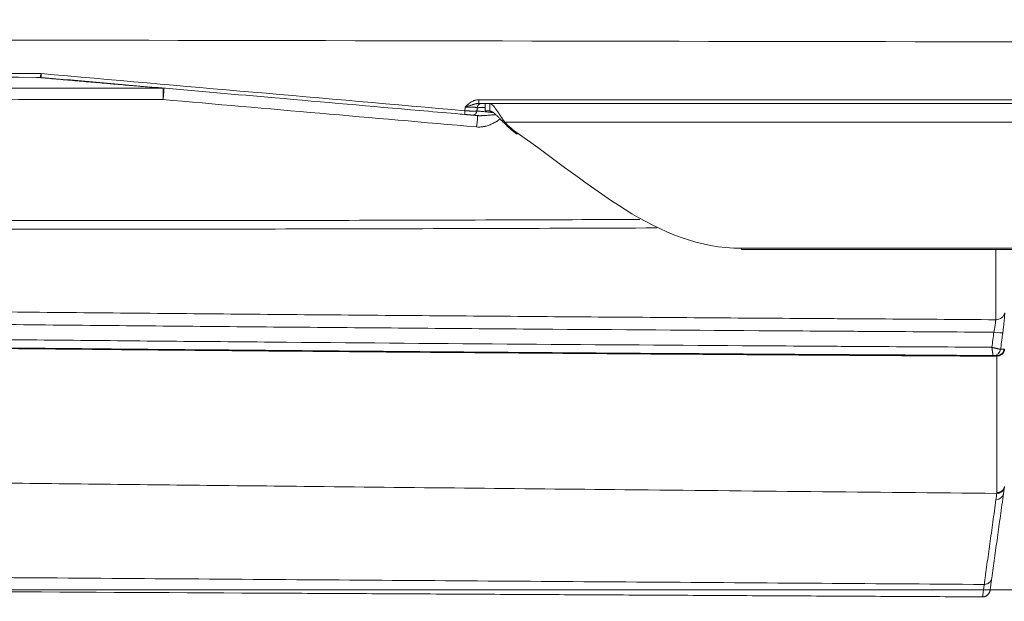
# Model space of a CAD drawing. Header units: millimetres. Extents: x 0 to 594, y 0 to 420.
# Tile 24 of 256: x 290 to 323, y 129 to 148. Entities that reach past the tile are written whole.
import ezdxf

# ---------------------------------------------------------------- set-up
doc = ezdxf.new("R2010")
doc.units = ezdxf.units.MM
doc.layers.add('1', color=7, linetype='Continuous', true_color=0xffffff)
doc.styles.add('Arial', font='txt')
doc.dimstyles.get("Standard").update_dxf_attribs({"dimtxt": 0.18, "dimasz": 0.18, "dimexe": 0.18, "dimexo": 0.0625, "dimgap": 0.09, "dimtad": 0, "dimtih": 1, "dimtoh": 1, "dimdec": 4, "dimzin": 0, "dimdsep": 46, "dimtxsty": 'Standard', "dimcen": 0.09, "dimadec": 0, "dimazin": 0, "dimtfac": 1, "dimtdec": 4, "dimtofl": 0, "dimtmove": 0, "dimatfit": 3, "dimfxl": 0, "dimtolj": 1, "dimtzin": 0, "dimarcsym": 0})

# ---------------------------------------------------------------- blocks, each defined once
blk = doc.blocks.new('_U0')
at = {"layer": '1', "color": 18, "lineweight": 18}
for p, q in [((338.75, 150.996), (338.75, 116.363)), ((278.754, 124.713), (278.754, 116.363)), ((278.754, 118.363), (304.029, 118.363)), ((338.75, 118.363), (313.476, 118.363))]:
    blk.add_line(p, q, dxfattribs=at)
at = {"layer": '1', "color": 18}
for points in [[(278.754, 118.363), (282.254, 119.301), (282.254, 117.425)], [(338.75, 118.363), (335.25, 117.425), (335.25, 119.301)]]:
    blk.add_solid(points, dxfattribs=at)
at = {"layer": '1', "color": 18, "linetype": 'Continuous', "lineweight": 13, "insert": (305.714, 115.727), "char_height": 3.5, "attachment_point": 7, "line_spacing_factor": 1.047437, "style": 'Arial'}
blk.add_mtext('\\fArial|b0|i0;\\W1.0000;1.2', dxfattribs=at)
blk = doc.blocks.new('_U1')
at = {"layer": '1', "color": 18, "lineweight": 18}
for p, q in [((85.091, 163.423), (85.091, 104.998)), ((338.75, 150.996), (338.75, 104.998)), ((85.091, 106.998), (173.924, 106.998)), ((338.75, 106.998), (249.917, 106.998))]:
    blk.add_line(p, q, dxfattribs=at)
at = {"layer": '1', "color": 18}
for points in [[(85.091, 106.998), (88.591, 107.936), (88.591, 106.06)], [(338.75, 106.998), (335.25, 106.06), (335.25, 107.936)]]:
    blk.add_solid(points, dxfattribs=at)
at = {"layer": '1', "color": 18, "linetype": 'Continuous', "lineweight": 13, "char_height": 3.5, "attachment_point": 7, "line_spacing_factor": 1.047437, "style": 'Arial'}
for s, insert in [('\\fArial|b0|i0;\\W1.0000;5.07', (175.609, 104.362)), ('\\fArial|b0|i0;\\W1.0000;DEFLATED TUBE LENGTH', (188.276, 104.362))]:
    blk.add_mtext(s, dxfattribs=dict(at, insert=insert))
blk = doc.blocks.new('_U13')
at = {"layer": '1', "color": 18, "lineweight": 18}
for p, q in [((240.61, 215.412), (355.955, 215.412)), ((353.955, 215.412), (353.955, 178.387)), ((353.955, 129.196), (353.955, 166.221)), ((276.553, 129.196), (355.955, 129.196))]:
    blk.add_line(p, q, dxfattribs=at)
at = {"layer": '1', "color": 18}
for points in [[(353.955, 215.412), (354.893, 211.912), (353.017, 211.912)], [(353.955, 129.196), (353.017, 132.696), (354.893, 132.696)]]:
    blk.add_solid(points, dxfattribs=at)
at = {"layer": '1', "color": 18, "linetype": 'Continuous', "lineweight": 13, "char_height": 3.5, "attachment_point": 7, "rotation": 90, "line_spacing_factor": 1.047437, "style": 'Arial'}
for s, insert in [('\\fArial|b0|i0;\\W1.0000;LIFTING STROPS* EYE', (363.996, 146.01)), ('\\fArial|b0|i0;\\W1.0000;1.72', (356.934, 167.878))]:
    blk.add_mtext(s, dxfattribs=dict(at, insert=insert))

msp = doc.modelspace()

# ---------------------------------------------------------------- linework, layer by layer
at = {"layer": '1', "color": 155, "linetype": 'Continuous', "lineweight": 13}
for p, q in [((290.845, 146.169), (290.84, 146.17)), ((290.873, 146.169), (290.874, 146.168)), ((328.075, 144.687), (306.227, 144.687)), ((306.643, 144.327), (306.643, 144.284)), ((314.075, 140.506), (314.075, 140.463))]:
    msp.add_line(p, q, dxfattribs=at)
at = {"layer": '1', "color": 155, "linetype": 'Continuous', "lineweight": 18}
for p, q in [((305.575, 145.306), (305.575, 145.056)), ((305.732, 145.056), (305.732, 145.306)), ((305.732, 145.056), (305.575, 145.056)), ((306.227, 144.643), (306.227, 144.687)), ((314.075, 140.506), (326.575, 140.506)), ((314.075, 140.463), (326.575, 140.463))]:
    msp.add_line(p, q, dxfattribs=at)
for centre, start, end in [((305.461, 145.156), 90, 177), ((305.156, 145.069), 265, 357)]:
    msp.add_arc(centre, 0.15, start, end, dxfattribs=at)
for centre, major_axis, ratio, start_param, end_param in [((290.838, 145.77), (0.368, -0.157), 0.999814, 1.888246, 1.973522), ((290.839, 145.77), (0.035, 0.398), 0.981187, 0, 0.087189), ((308.075, 146.345), (2.5, 0), 0.984808, 3.880661, 4.102365), ((308.075, 146.302), (2.5, 0), 0.984808, 3.880661, 4.102365), ((322.41, 137.204), (-0.002, -0.25), 0.997459, 0, 1.438315), ((322.533, 137.203), (-0.002, -0.25), 0.998298, 0, 0.231568), ((322.06, 129.208), (-0.248, 0.034), 0.999986, 1.704301, 3.142193)]:
    msp.add_ellipse(centre, major_axis=major_axis, ratio=ratio, start_param=start_param, end_param=end_param, dxfattribs=at)
at = {"layer": '1', "color": 155, "linetype": 'Continuous', "lineweight": 13}
for centre, major_axis, ratio, start_param, end_param in [((294.903, 145.414), (-0.001, -0.4), 0.003291, 1.623249, 2.970542), ((294.903, 145.414), (0.035, 0.398), 0.001225, 0, 1.518255), ((305.373, 145.456), (0, 0.15), 0.001044, 1.745333, 3.141593), ((304.909, 145.091), (0.013, 0.149), 0.014327, 3.141593, 4.538432), ((305.295, 144.505), (0.035, 0.398), 0.001631, 0, 1.518292), ((322.497, 138.415), (0.3, 0), 0.915755, 4.708651, 6.132679), ((322.433, 137.752), (0.297, -0.04), 0.085762, 4.728687, 6.223142), ((322.41, 137.204), (-0.002, -0.25), 0.998183, 0, 1.439161), ((322.539, 137.16), (-0.25, 0), 0.922125, 1.565081, 2.99213), ((322.533, 137.203), (-0.002, -0.25), 0.998298, 0.231568, 1.439146), ((322.535, 132.622), (-0.248, 0.034), 0.945299, 1.692167, 3.141593), ((322.506, 132.418), (-0.248, 0.034), 0.946392, 1.692352, 3.141593)]:
    msp.add_ellipse(centre, major_axis=major_axis, ratio=ratio, start_param=start_param, end_param=end_param, dxfattribs=at)
at = {"layer": '1', "color": 155, "linetype": 'Continuous', "lineweight": 18}
for points, knots in [([(322.754, 147.346), (312.337, 147.365), (301.92, 147.384), (281.086, 147.421), (270.669, 147.439), (257.648, 147.463), (255.043, 147.468), (251.788, 147.473), (251.137, 147.475), (249.835, 147.477), (248.533, 147.479), (246.579, 147.483), (245.277, 147.485), (243.975, 147.487), (243.324, 147.489), (242.022, 147.491), (241.371, 147.493), (239.418, 147.497), (238.116, 147.5), (236.162, 147.506), (235.511, 147.508), (234.209, 147.513), (233.558, 147.516), (231.605, 147.524), (230.303, 147.53), (227.699, 147.545), (226.396, 147.554), (223.792, 147.573), (222.49, 147.584), (219.886, 147.608), (218.584, 147.622), (215.98, 147.652), (214.678, 147.669), (212.074, 147.705), (210.772, 147.725), (208.168, 147.77), (206.866, 147.794), (204.263, 147.846), (202.961, 147.874), (200.357, 147.935), (199.056, 147.968), (197.754, 148.004)], [0, 0, 0, 0, 0.25, 0.25, 0.5, 0.5, 0.5625, 0.5625, 0.578125, 0.578125, 0.59375, 0.609375, 0.625, 0.625, 0.640625, 0.640625, 0.65625, 0.65625, 0.6875, 0.6875, 0.703125, 0.703125, 0.71875, 0.71875, 0.75, 0.75, 0.78125, 0.78125, 0.8125, 0.8125, 0.84375, 0.84375, 0.875, 0.875, 0.90625, 0.90625, 0.9375, 0.9375, 0.96875, 0.96875, 1, 1, 1, 1]), ([(290.839, 146.17), (283.081, 146.183), (275.324, 146.196), (265.627, 146.213), (263.687, 146.216), (260.778, 146.221), (259.809, 146.223), (257.869, 146.226), (255.93, 146.229), (253.99, 146.233), (252.536, 146.235), (252.051, 146.236), (251.081, 146.237), (250.112, 146.239), (249.142, 146.241), (248.172, 146.242), (247.687, 146.243), (246.233, 146.246), (245.263, 146.247), (243.324, 146.251), (242.354, 146.253), (240.415, 146.258), (239.445, 146.26), (237.99, 146.265), (237.505, 146.266), (236.536, 146.27), (236.051, 146.271), (234.596, 146.277), (233.627, 146.281), (231.687, 146.291), (230.718, 146.296), (228.778, 146.308), (227.809, 146.315), (224.9, 146.336), (222.96, 146.353), (219.082, 146.394), (217.142, 146.417), (214.234, 146.457), (213.264, 146.471), (211.325, 146.501), (210.356, 146.517), (208.416, 146.551), (207.447, 146.569), (205.993, 146.598), (205.508, 146.608), (204.781, 146.623), (204.539, 146.628), (204.054, 146.638), (202.842, 146.665), (201.63, 146.693), (200.419, 146.723), (200.176, 146.728), (199.692, 146.74), (199.449, 146.746), (198.722, 146.765), (198.238, 146.777), (197.753, 146.79)], [0, 0, 0, 0, 0.25, 0.25, 0.3125, 0.3125, 0.34375, 0.34375, 0.375, 0.40625, 0.40625, 0.421875, 0.421875, 0.4375, 0.453125, 0.453125, 0.46875, 0.46875, 0.5, 0.5, 0.53125, 0.53125, 0.5625, 0.5625, 0.578125, 0.578125, 0.59375, 0.59375, 0.625, 0.625, 0.65625, 0.65625, 0.6875, 0.6875, 0.75, 0.75, 0.8125, 0.8125, 0.84375, 0.84375, 0.875, 0.875, 0.90625, 0.90625, 0.921875, 0.921875, 0.929688, 0.929688, 0.9375, 0.96875, 0.96875, 0.976563, 0.976563, 0.984375, 0.984375, 1, 1, 1, 1]), ([(304.896, 144.942), (304.796, 144.95), (304.697, 144.959), (304.199, 145.003), (303.8, 145.038), (301.808, 145.212), (300.214, 145.351), (296.038, 145.717), (293.456, 145.942), (290.874, 146.168)], [0, 0, 0, 0, 0.021312, 0.021312, 0.106559, 0.106559, 0.447549, 0.447549, 1, 1, 1, 1]), ([(305.373, 145.306), (305.473, 145.306), (305.573, 145.306), (306.073, 145.306), (306.473, 145.306), (308.473, 145.306), (310.073, 145.306), (317.058, 145.306), (322.444, 145.306), (327.829, 145.306)], [0, 0, 0, 0, 0.013359, 0.013359, 0.066796, 0.066796, 0.280545, 0.280545, 1, 1, 1, 1]), ([(306.227, 144.687), (306.2, 144.724), (306.174, 144.762), (306.123, 144.837), (306.099, 144.874), (306.051, 144.947), (306.028, 144.982), (305.983, 145.049), (305.961, 145.081), (305.92, 145.14), (305.9, 145.168), (305.861, 145.216), (305.843, 145.236), (305.808, 145.271), (305.792, 145.284), (305.76, 145.302), (305.745, 145.306), (305.732, 145.306)], [0, 0, 0, 0, 0.125, 0.125, 0.25, 0.25, 0.375, 0.375, 0.5, 0.5, 0.625, 0.625, 0.75, 0.75, 0.875, 0.875, 1, 1, 1, 1]), ([(305.143, 144.92), (305.143, 144.92), (305.142, 144.92), (305.14, 144.92), (305.137, 144.921), (305.137, 144.921), (305.135, 144.921), (305.134, 144.921), (305.13, 144.921), (305.125, 144.922), (305.118, 144.922), (305.112, 144.923), (305.11, 144.923), (305.106, 144.923), (305.104, 144.923), (305.097, 144.924), (305.088, 144.925), (305.077, 144.926), (305.066, 144.927), (305.06, 144.927), (305.052, 144.928), (305.05, 144.928), (305.047, 144.928), (305.042, 144.929), (305.037, 144.929), (305.027, 144.93), (305.013, 144.931), (304.999, 144.933), (304.987, 144.934), (304.984, 144.934), (304.978, 144.934), (304.976, 144.935), (304.972, 144.935), (304.97, 144.935), (304.96, 144.936), (304.945, 144.937), (304.928, 144.939), (304.912, 144.94), (304.904, 144.941), (304.896, 144.942)], [0, 0, 0, 0, 0.059327, 0.122038, 0.122038, 0.153394, 0.153394, 0.18475, 0.18475, 0.247461, 0.310173, 0.310173, 0.341529, 0.341529, 0.372884, 0.372884, 0.435596, 0.498308, 0.498308, 0.561019, 0.561019, 0.576697, 0.576697, 0.592375, 0.623731, 0.623731, 0.686442, 0.749154, 0.749154, 0.78051, 0.78051, 0.796187, 0.796187, 0.811865, 0.811865, 0.874577, 0.937288, 0.937288, 1, 1, 1, 1]), ([(305.33, 144.904), (305.315, 144.905), (305.286, 144.908), (305.261, 144.91), (305.238, 144.912), (305.227, 144.913), (305.215, 144.914), (305.212, 144.914), (305.209, 144.914), (305.208, 144.914), (305.205, 144.915), (305.2, 144.915), (305.195, 144.916), (305.183, 144.917), (305.176, 144.917), (305.164, 144.918), (305.154, 144.919), (305.148, 144.92), (305.144, 144.92), (305.143, 144.92), (305.143, 144.92)], [0, 0, 0, 0, 0.125117, 0.250235, 0.250235, 0.375352, 0.375352, 0.406631, 0.406631, 0.422271, 0.422271, 0.437911, 0.500469, 0.500469, 0.625587, 0.625587, 0.750704, 0.875821, 0.875821, 1, 1, 1, 1]), ([(305.569, 145.168), (305.559, 145.168), (305.548, 145.168), (305.533, 145.168), (305.528, 145.168), (305.518, 145.168), (305.513, 145.167), (305.498, 145.167), (305.489, 145.167), (305.462, 145.167), (305.445, 145.167), (305.414, 145.167), (305.4, 145.167), (305.381, 145.167), (305.375, 145.167), (305.368, 145.167), (305.367, 145.166), (305.364, 145.166), (305.36, 145.166), (305.357, 145.166), (305.345, 145.166), (305.337, 145.166), (305.324, 145.166), (305.319, 145.165), (305.313, 145.165), (305.311, 145.165), (305.311, 145.164)], [0, 0, 0, 0, 0.063326, 0.063326, 0.096779, 0.096779, 0.130231, 0.130231, 0.197136, 0.197136, 0.330947, 0.330947, 0.464758, 0.464758, 0.531663, 0.531663, 0.548389, 0.548389, 0.565116, 0.598568, 0.598568, 0.732379, 0.732379, 0.866189, 0.866189, 1, 1, 1, 1]), ([(306.227, 144.643), (306.221, 144.65), (306.207, 144.662), (306.187, 144.681), (306.168, 144.7), (306.149, 144.718), (306.13, 144.737), (306.111, 144.756), (306.093, 144.774), (306.069, 144.798), (306.039, 144.828), (306.005, 144.863), (305.972, 144.896), (305.948, 144.919), (305.933, 144.933), (305.926, 144.939), (305.919, 144.946), (305.912, 144.952), (305.906, 144.958), (305.899, 144.964), (305.892, 144.97), (305.885, 144.976), (305.879, 144.981), (305.872, 144.987), (305.866, 144.992), (305.86, 144.997), (305.853, 145.002), (305.847, 145.006), (305.841, 145.011), (305.835, 145.015), (305.829, 145.019), (305.823, 145.023), (305.817, 145.027), (305.811, 145.03), (305.805, 145.034), (305.799, 145.037), (305.794, 145.04), (305.788, 145.042), (305.783, 145.045), (305.777, 145.047), (305.772, 145.049), (305.767, 145.051), (305.761, 145.052), (305.756, 145.054), (305.751, 145.055), (305.746, 145.055), (305.741, 145.056), (305.736, 145.056), (305.733, 145.056), (305.732, 145.056)], [0, 0, 0, 0, 0.032114, 0.064168, 0.096164, 0.128101, 0.15998, 0.1918, 0.223562, 0.255266, 0.318492, 0.381489, 0.444261, 0.506811, 0.52108, 0.535339, 0.549586, 0.563822, 0.578047, 0.592261, 0.606464, 0.620656, 0.634838, 0.649008, 0.663168, 0.677317, 0.691456, 0.705584, 0.719702, 0.73381, 0.747907, 0.761994, 0.776071, 0.790138, 0.804195, 0.818242, 0.832279, 0.846307, 0.860325, 0.874334, 0.888333, 0.902323, 0.916304, 0.930275, 0.944238, 0.958192, 0.972136, 0.986073, 1, 1, 1, 1]), ([(311.266, 141.182), (309.377, 141.174), (307.487, 141.168), (301.879, 141.151), (298.16, 141.144), (292.581, 141.14), (290.722, 141.14), (287.002, 141.143), (285.143, 141.146), (279.564, 141.157), (275.845, 141.17), (268.407, 141.206), (264.688, 141.23), (259.11, 141.274), (257.25, 141.291), (253.531, 141.327), (249.812, 141.365), (246.094, 141.411), (242.375, 141.46), (240.516, 141.486), (236.797, 141.542), (234.938, 141.571), (231.219, 141.635), (229.36, 141.668), (227.501, 141.703)], [0, 0, 0, 0, 0.067661, 0.067661, 0.200852, 0.200852, 0.267448, 0.267448, 0.334044, 0.334044, 0.467235, 0.467235, 0.600426, 0.600426, 0.667022, 0.667022, 0.733617, 0.800213, 0.800213, 0.866809, 0.866809, 0.933404, 0.933404, 1, 1, 1, 1]), ([(322.409, 136.954), (321.11, 136.962), (319.487, 136.972), (317.701, 136.983), (317.214, 136.986), (316.889, 136.988), (316.727, 136.989), (315.915, 136.995), (315.266, 136.999), (312.019, 137.02), (309.422, 137.038), (304.227, 137.077), (301.63, 137.098), (296.435, 137.143), (293.838, 137.166), (288.643, 137.216), (286.046, 137.243), (280.851, 137.299), (278.254, 137.328), (273.059, 137.39), (270.462, 137.423), (265.267, 137.492), (262.67, 137.528), (257.476, 137.603), (254.879, 137.643), (249.684, 137.726), (247.087, 137.77), (241.893, 137.861), (239.296, 137.908), (234.103, 138.007), (231.506, 138.059), (226.313, 138.168), (223.716, 138.224), (219.821, 138.313), (218.523, 138.343), (215.927, 138.405), (214.628, 138.436), (212.032, 138.5), (210.734, 138.533), (208.138, 138.6), (206.84, 138.634), (202.946, 138.739), (200.35, 138.812), (197.754, 138.888)], [0, 0, 0, 0, 0.03125, 0.039063, 0.042969, 0.042969, 0.046875, 0.046875, 0.0625, 0.0625, 0.125, 0.125, 0.1875, 0.1875, 0.25, 0.25, 0.3125, 0.3125, 0.375, 0.375, 0.4375, 0.4375, 0.5, 0.5, 0.5625, 0.5625, 0.625, 0.625, 0.6875, 0.6875, 0.75, 0.75, 0.8125, 0.8125, 0.84375, 0.84375, 0.875, 0.875, 0.90625, 0.90625, 0.9375, 0.9375, 1, 1, 1, 1]), ([(322.368, 137.228), (322.369, 137.227), (322.37, 137.227), (322.373, 137.227), (322.376, 137.226), (322.379, 137.225), (322.386, 137.223), (322.395, 137.22), (322.406, 137.217), (322.413, 137.215), (322.417, 137.214), (322.42, 137.214), (322.431, 137.211), (322.439, 137.208), (322.45, 137.205), (322.452, 137.205), (322.457, 137.204), (322.459, 137.203), (322.465, 137.202), (322.469, 137.201), (322.482, 137.197), (322.498, 137.193), (322.514, 137.19), (322.524, 137.188), (322.525, 137.187), (322.529, 137.186), (322.531, 137.186), (322.537, 137.185), (322.54, 137.184), (322.551, 137.181), (322.565, 137.179), (322.577, 137.176), (322.589, 137.174), (322.595, 137.173), (322.602, 137.172), (322.603, 137.172), (322.606, 137.171), (322.61, 137.171), (322.613, 137.17), (322.62, 137.169), (322.625, 137.168), (322.631, 137.168), (322.633, 137.168), (322.636, 137.167), (322.638, 137.167), (322.639, 137.167), (322.643, 137.167), (322.648, 137.167), (322.652, 137.167), (322.655, 137.168), (322.657, 137.168), (322.657, 137.169)], [0, 0, 0, 0, 0.007813, 0.007813, 0.015625, 0.03125, 0.03125, 0.0625, 0.09375, 0.109375, 0.109375, 0.125, 0.125, 0.1875, 0.1875, 0.203125, 0.203125, 0.21875, 0.21875, 0.25, 0.25, 0.3125, 0.375, 0.375, 0.390625, 0.390625, 0.40625, 0.40625, 0.4375, 0.4375, 0.5, 0.5625, 0.5625, 0.625, 0.625, 0.640625, 0.640625, 0.65625, 0.6875, 0.6875, 0.75, 0.75, 0.78125, 0.796875, 0.796875, 0.8125, 0.8125, 0.875, 0.9375, 0.9375, 1, 1, 1, 1]), ([(322.409, 136.954), (322.409, 136.954), (322.409, 136.954), (322.408, 136.956), (322.408, 136.958), (322.407, 136.963), (322.406, 136.966), (322.406, 136.967), (322.406, 136.968), (322.406, 136.97), (322.405, 136.973), (322.405, 136.978), (322.404, 136.981), (322.403, 136.988), (322.402, 136.991), (322.402, 136.994), (322.402, 136.997), (322.401, 136.998), (322.4, 137.004), (322.4, 137.01), (322.398, 137.021), (322.396, 137.033), (322.394, 137.046), (322.393, 137.056), (322.392, 137.059), (322.391, 137.065), (322.391, 137.067), (322.391, 137.07), (322.39, 137.072), (322.389, 137.081), (322.387, 137.097), (322.384, 137.113), (322.383, 137.125), (322.382, 137.13), (322.381, 137.136), (322.381, 137.138), (322.38, 137.142), (322.38, 137.145), (322.378, 137.155), (322.377, 137.164), (322.376, 137.175), (322.375, 137.178), (322.375, 137.182), (322.374, 137.189), (322.372, 137.2), (322.371, 137.209), (322.37, 137.216), (322.369, 137.22), (322.369, 137.223), (322.368, 137.225), (322.368, 137.227), (322.368, 137.228)], [0, 0, 0, 0, 0.0625, 0.0625, 0.125, 0.1875, 0.1875, 0.203125, 0.203125, 0.21875, 0.25, 0.25, 0.3125, 0.3125, 0.34375, 0.359375, 0.359375, 0.375, 0.375, 0.4375, 0.4375, 0.5, 0.5625, 0.5625, 0.59375, 0.59375, 0.609375, 0.609375, 0.625, 0.625, 0.6875, 0.75, 0.75, 0.78125, 0.78125, 0.796875, 0.796875, 0.8125, 0.8125, 0.875, 0.875, 0.890625, 0.890625, 0.90625, 0.9375, 0.96875, 0.96875, 0.984375, 0.992188, 0.992188, 1, 1, 1, 1]), ([(322.536, 132.411), (322.537, 132.411), (322.538, 132.411), (322.54, 132.411), (322.541, 132.411), (322.544, 132.411), (322.547, 132.411), (322.551, 132.411), (322.555, 132.412), (322.557, 132.412), (322.566, 132.412), (322.574, 132.413), (322.588, 132.415), (322.603, 132.418), (322.617, 132.422), (322.627, 132.426), (322.631, 132.427), (322.636, 132.429), (322.638, 132.43), (322.641, 132.431), (322.643, 132.432), (322.652, 132.436), (322.665, 132.442), (322.683, 132.454), (322.695, 132.462), (322.704, 132.469), (322.707, 132.471), (322.712, 132.476), (322.715, 132.479), (322.723, 132.486), (322.733, 132.497), (322.746, 132.514), (322.754, 132.526), (322.759, 132.535), (322.761, 132.538), (322.764, 132.544), (322.766, 132.548), (322.77, 132.557), (322.776, 132.57), (322.78, 132.584), (322.783, 132.598), (322.785, 132.604), (322.786, 132.612)], [0, 0, 0, 0, 0.007812, 0.007812, 0.015625, 0.015625, 0.03125, 0.046875, 0.046875, 0.0625, 0.0625, 0.125, 0.125, 0.1875, 0.25, 0.25, 0.28125, 0.28125, 0.296875, 0.296875, 0.3125, 0.3125, 0.375, 0.4375, 0.5, 0.5, 0.53125, 0.53125, 0.5625, 0.5625, 0.625, 0.6875, 0.75, 0.75, 0.78125, 0.78125, 0.8125, 0.8125, 0.875, 0.9375, 0.9375, 1, 1, 1, 1]), ([(322.365, 129.583), (322.357, 129.527), (322.349, 129.473), (322.339, 129.4), (322.336, 129.377), (322.33, 129.334), (322.327, 129.313), (322.322, 129.276), (322.32, 129.259), (322.316, 129.23), (322.314, 129.217), (322.311, 129.196), (322.31, 129.187), (322.308, 129.176), (322.308, 129.173), (322.308, 129.173)], [0, 0, 0, 0, 0.25, 0.25, 0.375, 0.375, 0.5, 0.5, 0.625, 0.625, 0.75, 0.75, 0.875, 0.875, 1, 1, 1, 1]), ([(322.059, 128.958), (322.066, 128.957), (322.081, 128.958), (322.096, 128.96), (322.107, 128.962), (322.111, 128.963), (322.117, 128.964), (322.118, 128.964), (322.122, 128.965), (322.124, 128.966), (322.133, 128.968), (322.147, 128.973), (322.168, 128.982), (322.183, 128.989), (322.191, 128.994), (322.194, 128.996), (322.195, 128.997), (322.2, 129), (322.203, 129.003), (322.212, 129.009), (322.224, 129.018), (322.24, 129.034), (322.25, 129.045), (322.256, 129.052), (322.257, 129.054), (322.26, 129.057), (322.263, 129.061), (322.266, 129.066), (322.272, 129.075), (322.28, 129.088), (322.287, 129.102), (322.291, 129.112), (322.293, 129.117), (322.295, 129.123), (322.296, 129.125), (322.296, 129.126), (322.297, 129.126), (322.297, 129.128), (322.297, 129.129), (322.3, 129.137), (322.304, 129.151), (322.307, 129.166), (322.308, 129.173)], [0, 0, 0, 0, 0.0625, 0.125, 0.125, 0.15625, 0.15625, 0.171875, 0.171875, 0.1875, 0.1875, 0.25, 0.3125, 0.375, 0.390625, 0.390625, 0.40625, 0.40625, 0.4375, 0.4375, 0.5, 0.5625, 0.625, 0.625, 0.640625, 0.640625, 0.65625, 0.6875, 0.6875, 0.75, 0.8125, 0.8125, 0.84375, 0.859375, 0.863281, 0.863281, 0.867188, 0.867188, 0.875, 0.875, 0.9375, 1, 1, 1, 1])]:
    msp.add_open_spline(points, degree=3, knots=knots, dxfattribs=at)
for points, degree in [([(322.754, 147.346), (324.471, 147.343), (326.188, 147.34), (327.905, 147.337)], 3), ([(305.311, 145.164), (305.309, 145.13), (305.308, 145.096), (305.306, 145.062)], 3), ([(314.075, 140.506), (311.269, 140.506), (309.071, 142.656), (306.643, 144.327)], 3), ([(322.531, 136.953), (322.491, 136.953), (322.451, 136.953), (322.409, 136.954)], 3), ([(322.782, 132.588), (322.773, 132.519), (322.763, 132.451), (322.754, 132.383)], 3), ([(322.754, 132.383), (322.719, 132.131), (322.65, 131.636), (322.551, 130.922), (322.455, 130.236), (322.394, 129.798), (322.365, 129.583)], 3), ([(280.005, 129.178), (286.448, 129.144), (292.891, 129.11), (299.334, 129.077)], 3), ([(299.334, 129.077), (322.059, 128.958)], 1)]:
    msp.add_open_spline(points, degree=degree, dxfattribs=at)
at = {"layer": '1', "color": 155, "linetype": 'Continuous', "lineweight": 13}
for points, knots in [([(197.754, 146.901), (198.239, 146.888), (198.724, 146.875), (199.451, 146.857), (199.693, 146.851), (200.178, 146.839), (200.421, 146.833), (201.633, 146.803), (202.845, 146.775), (204.057, 146.748), (204.541, 146.738), (204.784, 146.733), (205.511, 146.718), (205.996, 146.708), (207.451, 146.679), (208.42, 146.662), (210.36, 146.628), (211.33, 146.613), (213.269, 146.583), (214.239, 146.569), (217.148, 146.531), (219.088, 146.508), (222.968, 146.47), (224.907, 146.453), (227.817, 146.433), (228.787, 146.427), (230.727, 146.416), (231.697, 146.411), (233.637, 146.402), (234.606, 146.398), (236.061, 146.393), (236.546, 146.392), (237.516, 146.389), (238.001, 146.387), (239.456, 146.383), (240.426, 146.381), (242.366, 146.377), (243.336, 146.375), (244.791, 146.372), (245.276, 146.371), (246.246, 146.369), (246.731, 146.369), (247.701, 146.367), (248.186, 146.366), (249.155, 146.364), (250.125, 146.363), (251.095, 146.361), (252.065, 146.36), (252.55, 146.359), (254.005, 146.356), (255.945, 146.353), (257.885, 146.35), (259.825, 146.347), (260.795, 146.345), (263.704, 146.34), (265.644, 146.337), (275.344, 146.32), (283.103, 146.307), (290.863, 146.294)], [0, 0, 0, 0, 0.015625, 0.015625, 0.023438, 0.023438, 0.03125, 0.03125, 0.0625, 0.070313, 0.070313, 0.078125, 0.078125, 0.09375, 0.09375, 0.125, 0.125, 0.15625, 0.15625, 0.1875, 0.1875, 0.25, 0.25, 0.3125, 0.3125, 0.34375, 0.34375, 0.375, 0.375, 0.40625, 0.40625, 0.421875, 0.421875, 0.4375, 0.4375, 0.46875, 0.46875, 0.5, 0.5, 0.515625, 0.515625, 0.53125, 0.53125, 0.546875, 0.546875, 0.5625, 0.578125, 0.578125, 0.59375, 0.59375, 0.625, 0.65625, 0.65625, 0.6875, 0.6875, 0.75, 0.75, 1, 1, 1, 1]), ([(294.903, 145.809), (294.806, 145.817), (294.708, 145.825), (294.511, 145.842), (294.413, 145.851), (294.117, 145.876), (293.918, 145.894), (293.619, 145.919), (293.519, 145.928), (293.369, 145.941), (293.319, 145.945), (293.219, 145.954), (293.169, 145.958), (292.918, 145.98), (292.716, 145.997), (292.312, 146.032), (292.109, 146.049), (291.703, 146.085), (291.499, 146.102), (291.101, 146.136), (290.906, 146.153), (290.711, 146.17)], [0, 0, 0, 0, 0.07192, 0.07192, 0.143841, 0.143841, 0.287682, 0.287682, 0.359602, 0.359602, 0.395563, 0.395563, 0.431523, 0.431523, 0.575364, 0.575364, 0.719205, 0.719205, 0.863045, 0.863045, 1, 1, 1, 1]), ([(290.839, 146.17), (290.839, 146.17), (290.84, 146.171), (290.84, 146.174), (290.841, 146.175), (290.841, 146.176), (290.841, 146.177), (290.842, 146.178), (290.842, 146.179), (290.842, 146.179), (290.843, 146.183), (290.843, 146.187), (290.845, 146.193), (290.845, 146.196), (290.846, 146.199), (290.846, 146.201), (290.847, 146.203), (290.847, 146.205), (290.848, 146.212), (290.85, 146.218), (290.851, 146.228), (290.852, 146.231), (290.853, 146.237), (290.853, 146.238), (290.854, 146.242), (290.854, 146.244), (290.856, 146.253), (290.857, 146.261), (290.859, 146.273), (290.86, 146.277), (290.861, 146.283), (290.861, 146.287), (290.862, 146.29), (290.862, 146.292), (290.862, 146.293), (290.862, 146.293), (290.863, 146.293), (290.863, 146.294), (290.863, 146.294)], [0, 0, 0, 0, 0.125, 0.125, 0.1875, 0.1875, 0.21875, 0.234375, 0.234375, 0.25, 0.25, 0.375, 0.375, 0.4375, 0.4375, 0.46875, 0.46875, 0.5, 0.5, 0.625, 0.625, 0.6875, 0.6875, 0.71875, 0.71875, 0.75, 0.75, 0.875, 0.875, 0.9375, 0.9375, 0.96875, 0.984375, 0.992188, 0.992188, 0.996094, 0.996094, 1, 1, 1, 1]), ([(290.863, 146.294), (290.863, 146.294), (290.863, 146.293), (290.863, 146.293), (290.863, 146.293), (290.863, 146.292), (290.863, 146.29), (290.863, 146.286), (290.863, 146.283), (290.864, 146.277), (290.864, 146.273), (290.865, 146.261), (290.866, 146.253), (290.866, 146.243), (290.866, 146.242), (290.867, 146.238), (290.867, 146.236), (290.867, 146.231), (290.868, 146.227), (290.868, 146.217), (290.869, 146.211), (290.869, 146.204), (290.87, 146.202), (290.87, 146.2), (290.87, 146.198), (290.87, 146.195), (290.87, 146.192), (290.871, 146.185), (290.871, 146.182), (290.872, 146.178), (290.872, 146.178), (290.872, 146.177), (290.872, 146.176), (290.872, 146.175), (290.872, 146.173), (290.872, 146.172), (290.873, 146.17), (290.873, 146.169), (290.873, 146.169)], [0, 0, 0, 0, 0.003906, 0.003906, 0.007812, 0.007812, 0.015625, 0.03125, 0.0625, 0.0625, 0.125, 0.125, 0.25, 0.25, 0.28125, 0.28125, 0.3125, 0.3125, 0.375, 0.375, 0.5, 0.5, 0.53125, 0.53125, 0.5625, 0.5625, 0.625, 0.625, 0.75, 0.75, 0.765625, 0.765625, 0.78125, 0.8125, 0.8125, 0.875, 0.875, 1, 1, 1, 1]), ([(247.753, 145.864), (247.998, 145.864), (248.244, 145.864), (248.735, 145.863), (248.98, 145.863), (249.717, 145.862), (250.208, 145.862), (251.682, 145.86), (252.664, 145.859), (255.611, 145.856), (257.576, 145.854), (263.469, 145.848), (267.399, 145.843), (275.257, 145.834), (279.186, 145.829), (287.045, 145.819), (290.974, 145.814), (294.903, 145.809)], [0, 0, 0, 0, 0.015625, 0.015625, 0.03125, 0.03125, 0.0625, 0.0625, 0.125, 0.125, 0.25, 0.25, 0.5, 0.5, 0.75, 0.75, 1, 1, 1, 1]), ([(294.904, 145.435), (290.975, 145.441), (287.046, 145.446), (279.187, 145.456), (275.258, 145.461), (267.4, 145.47), (263.471, 145.474), (257.577, 145.481), (255.612, 145.483), (252.666, 145.486), (251.683, 145.487), (250.21, 145.488), (249.473, 145.489), (248.736, 145.489), (248.245, 145.49), (248, 145.49), (247.754, 145.49)], [0, 0, 0, 0, 0.25, 0.25, 0.5, 0.5, 0.75, 0.75, 0.875, 0.875, 0.9375, 0.9375, 0.96875, 0.984375, 0.984375, 1, 1, 1, 1]), ([(304.915, 145.183), (304.916, 145.184), (304.917, 145.185), (304.919, 145.187), (304.922, 145.19), (304.928, 145.197), (304.934, 145.203), (304.946, 145.215), (304.953, 145.223), (304.977, 145.246), (304.993, 145.262), (305.019, 145.284), (305.031, 145.294), (305.045, 145.305), (305.051, 145.31), (305.054, 145.312), (305.058, 145.315), (305.06, 145.317), (305.08, 145.332), (305.099, 145.344), (305.137, 145.367), (305.157, 145.377), (305.187, 145.391), (305.2, 145.396), (305.214, 145.401), (305.219, 145.403), (305.222, 145.404), (305.23, 145.407), (305.235, 145.409), (305.262, 145.417), (305.284, 145.422), (305.317, 145.427), (305.328, 145.428), (305.35, 145.43), (305.361, 145.43), (305.373, 145.43)], [0, 0, 0, 0, 0.007812, 0.007812, 0.015625, 0.03125, 0.0625, 0.0625, 0.125, 0.125, 0.25, 0.25, 0.3125, 0.34375, 0.34375, 0.359375, 0.359375, 0.375, 0.375, 0.5, 0.5, 0.625, 0.625, 0.6875, 0.703125, 0.703125, 0.71875, 0.71875, 0.75, 0.75, 0.875, 0.875, 0.9375, 0.9375, 1, 1, 1, 1]), ([(304.915, 145.183), (304.916, 145.183), (304.917, 145.183), (304.92, 145.184), (304.923, 145.185), (304.932, 145.188), (304.939, 145.191), (304.954, 145.196), (304.963, 145.199), (304.992, 145.209), (305.012, 145.215), (305.05, 145.228), (305.069, 145.234), (305.093, 145.242), (305.098, 145.244), (305.107, 145.247), (305.112, 145.248), (305.126, 145.253), (305.145, 145.259), (305.164, 145.265), (305.183, 145.271), (305.192, 145.274), (305.211, 145.279), (305.22, 145.282), (305.239, 145.287), (305.249, 145.289), (305.263, 145.293), (305.268, 145.294), (305.277, 145.296), (305.282, 145.297), (305.296, 145.299), (305.306, 145.301), (305.325, 145.304), (305.334, 145.305), (305.354, 145.306), (305.363, 145.306), (305.373, 145.306)], [0, 0, 0, 0, 0.007813, 0.007813, 0.015625, 0.03125, 0.0625, 0.0625, 0.125, 0.125, 0.25, 0.25, 0.375, 0.375, 0.40625, 0.40625, 0.4375, 0.4375, 0.5, 0.5625, 0.5625, 0.625, 0.625, 0.6875, 0.6875, 0.75, 0.75, 0.78125, 0.78125, 0.8125, 0.8125, 0.875, 0.875, 0.9375, 0.9375, 1, 1, 1, 1]), ([(305.311, 145.164), (305.311, 145.165), (305.311, 145.166), (305.308, 145.168), (305.307, 145.168), (305.302, 145.17), (305.299, 145.171), (305.293, 145.172), (305.291, 145.172), (305.288, 145.173), (305.287, 145.173), (305.285, 145.173), (305.284, 145.173), (305.278, 145.174), (305.267, 145.176), (305.254, 145.177), (305.24, 145.178), (305.232, 145.178), (305.222, 145.179), (305.22, 145.179), (305.215, 145.179), (305.213, 145.179), (305.207, 145.18), (305.202, 145.18), (305.189, 145.181), (305.179, 145.181), (305.159, 145.182), (305.149, 145.182), (305.133, 145.183), (305.127, 145.183), (305.116, 145.183), (305.11, 145.183), (305.093, 145.183), (305.069, 145.184), (305.045, 145.184), (305.026, 145.184), (305.016, 145.184), (305.007, 145.184), (305, 145.184), (304.997, 145.184), (304.981, 145.183), (304.955, 145.183), (304.928, 145.183), (304.915, 145.183)], [0, 0, 0, 0, 0.0625, 0.0625, 0.125, 0.125, 0.1875, 0.1875, 0.21875, 0.21875, 0.234375, 0.234375, 0.25, 0.25, 0.3125, 0.375, 0.375, 0.4375, 0.4375, 0.453125, 0.453125, 0.46875, 0.46875, 0.5, 0.5, 0.5625, 0.5625, 0.625, 0.625, 0.65625, 0.65625, 0.6875, 0.6875, 0.75, 0.8125, 0.8125, 0.84375, 0.859375, 0.859375, 0.875, 0.875, 0.9375, 1, 1, 1, 1]), ([(305.373, 145.43), (310.758, 145.43), (316.144, 145.43), (323.129, 145.43), (324.729, 145.43), (326.729, 145.43), (327.129, 145.43), (327.629, 145.43), (327.729, 145.43), (327.829, 145.43)], [0, 0, 0, 0, 0.719455, 0.719455, 0.933204, 0.933204, 0.986641, 0.986641, 1, 1, 1, 1]), ([(304.909, 145.065), (304.922, 145.064), (304.935, 145.063), (304.961, 145.061), (304.974, 145.061), (304.999, 145.059), (305.012, 145.058), (305.027, 145.057), (305.03, 145.057), (305.037, 145.057), (305.04, 145.057), (305.049, 145.056), (305.055, 145.056), (305.073, 145.055), (305.096, 145.054), (305.119, 145.053), (305.135, 145.053), (305.14, 145.053), (305.148, 145.053), (305.15, 145.053), (305.156, 145.052), (305.158, 145.052), (305.171, 145.052), (305.18, 145.052), (305.199, 145.052), (305.207, 145.052), (305.224, 145.052), (305.231, 145.052), (305.24, 145.052), (305.242, 145.052), (305.246, 145.052), (305.247, 145.052), (305.252, 145.053), (305.256, 145.053), (305.265, 145.053), (305.276, 145.054), (305.285, 145.055), (305.29, 145.056), (305.292, 145.056), (305.294, 145.056), (305.295, 145.056), (305.297, 145.057), (305.297, 145.057), (305.301, 145.058), (305.304, 145.059), (305.306, 145.061), (305.306, 145.062)], [0, 0, 0, 0, 0.0625, 0.0625, 0.125, 0.125, 0.1875, 0.1875, 0.203125, 0.203125, 0.21875, 0.21875, 0.25, 0.25, 0.3125, 0.375, 0.375, 0.40625, 0.40625, 0.421875, 0.421875, 0.4375, 0.4375, 0.5, 0.5, 0.5625, 0.5625, 0.625, 0.625, 0.640625, 0.640625, 0.65625, 0.65625, 0.6875, 0.6875, 0.75, 0.8125, 0.8125, 0.84375, 0.84375, 0.859375, 0.859375, 0.875, 0.875, 0.9375, 1, 1, 1, 1]), ([(305.306, 145.062), (305.306, 145.061), (305.307, 145.061), (305.314, 145.06), (305.319, 145.059), (305.331, 145.057), (305.339, 145.056), (305.351, 145.055), (305.355, 145.055), (305.359, 145.054), (305.361, 145.054), (305.363, 145.054), (305.369, 145.053), (305.375, 145.052), (305.394, 145.05), (305.408, 145.049), (305.438, 145.045), (305.455, 145.044), (305.482, 145.041), (305.492, 145.04), (305.506, 145.038), (305.514, 145.038), (305.521, 145.037), (305.526, 145.036), (305.529, 145.036), (305.552, 145.034), (305.574, 145.031), (305.62, 145.027), (305.644, 145.024), (305.694, 145.019), (305.72, 145.017), (305.754, 145.013), (305.761, 145.013), (305.771, 145.012), (305.775, 145.011), (305.782, 145.011), (305.799, 145.009), (305.817, 145.007), (305.835, 145.006), (305.838, 145.005), (305.841, 145.005)], [0, 0, 0, 0, 0.090023, 0.090023, 0.180046, 0.180046, 0.27007, 0.27007, 0.292575, 0.303828, 0.303828, 0.315081, 0.315081, 0.360093, 0.360093, 0.450116, 0.450116, 0.540139, 0.540139, 0.585151, 0.585151, 0.607656, 0.618909, 0.618909, 0.630162, 0.630162, 0.720185, 0.720185, 0.810209, 0.810209, 0.900232, 0.900232, 0.922738, 0.922738, 0.933991, 0.933991, 0.945243, 0.990255, 0.990255, 1, 1, 1, 1]), ([(305.33, 144.904), (305.339, 144.903), (305.348, 144.902), (305.366, 144.901), (305.375, 144.901), (305.403, 144.9), (305.421, 144.9), (305.449, 144.901), (305.458, 144.901), (305.477, 144.902), (305.486, 144.902), (305.514, 144.904), (305.533, 144.905), (305.571, 144.907), (305.59, 144.909), (305.628, 144.911), (305.648, 144.913), (305.687, 144.916), (305.706, 144.918), (305.746, 144.921), (305.767, 144.922), (305.792, 144.924), (305.797, 144.925), (305.807, 144.926), (305.812, 144.926), (305.828, 144.927), (305.838, 144.928), (305.869, 144.93), (305.89, 144.932), (305.916, 144.934), (305.921, 144.934), (305.927, 144.935)], [0, 0, 0, 0, 0.048807, 0.048807, 0.097613, 0.097613, 0.195227, 0.195227, 0.244033, 0.244033, 0.29284, 0.29284, 0.390453, 0.390453, 0.488067, 0.488067, 0.58568, 0.58568, 0.683293, 0.683293, 0.780907, 0.780907, 0.80531, 0.80531, 0.829714, 0.829714, 0.87852, 0.87852, 0.976134, 0.976134, 1, 1, 1, 1]), ([(306.076, 144.789), (306.038, 144.763), (306, 144.737), (305.956, 144.71), (305.951, 144.707), (305.941, 144.701), (305.926, 144.692), (305.91, 144.684), (305.88, 144.666), (305.859, 144.656), (305.796, 144.624), (305.754, 144.605), (305.688, 144.581), (305.666, 144.573), (305.621, 144.56), (305.599, 144.554), (305.57, 144.547), (305.564, 144.546), (305.553, 144.543), (305.535, 144.539), (305.518, 144.536), (305.483, 144.531), (305.46, 144.528), (305.413, 144.524), (305.39, 144.523), (305.343, 144.523), (305.32, 144.524), (305.296, 144.526)], [0, 0, 0, 0, 0.163862, 0.163862, 0.184766, 0.184766, 0.205669, 0.247476, 0.247476, 0.33109, 0.33109, 0.498317, 0.498317, 0.581931, 0.581931, 0.665545, 0.665545, 0.686448, 0.686448, 0.707352, 0.749159, 0.749159, 0.832772, 0.832772, 0.916386, 0.916386, 1, 1, 1, 1]), ([(227.504, 141.983), (229.363, 141.948), (231.222, 141.915), (234.941, 141.852), (236.8, 141.822), (240.518, 141.767), (242.377, 141.741), (246.096, 141.692), (249.814, 141.647), (253.533, 141.608), (257.252, 141.573), (259.111, 141.556), (264.689, 141.512), (268.408, 141.488), (275.845, 141.452), (279.564, 141.439), (285.143, 141.428), (287.002, 141.426), (290.721, 141.423), (292.58, 141.423), (298.159, 141.426), (301.877, 141.433), (307.298, 141.45), (309, 141.456), (310.702, 141.463)], [0, 0, 0, 0, 0.067045, 0.067045, 0.134091, 0.134091, 0.201136, 0.201136, 0.268182, 0.335227, 0.335227, 0.402273, 0.402273, 0.536364, 0.536364, 0.670455, 0.670455, 0.7375, 0.7375, 0.804546, 0.804546, 0.938637, 0.938637, 1, 1, 1, 1]), ([(322.496, 138.14), (322.496, 138.645), (322.496, 139.409), (322.497, 140.197), (322.497, 140.455)], [0, 0, 0, 0, 0.676518, 1, 1, 1, 1]), ([(197.754, 140.072), (199.053, 140.034), (200.352, 139.998), (202.949, 139.925), (204.248, 139.89), (208.145, 139.785), (210.743, 139.718), (215.939, 139.59), (218.537, 139.528), (222.435, 139.44), (223.734, 139.411), (226.332, 139.354), (227.632, 139.326), (231.529, 139.245), (234.128, 139.193), (239.325, 139.093), (241.924, 139.046), (247.121, 138.955), (249.72, 138.912), (254.918, 138.829), (257.517, 138.79), (262.715, 138.715), (265.314, 138.679), (270.512, 138.611), (273.111, 138.579), (278.309, 138.518), (280.909, 138.489), (286.107, 138.433), (288.706, 138.407), (293.904, 138.358), (296.504, 138.334), (301.702, 138.29), (304.301, 138.269), (309.5, 138.229), (312.099, 138.21), (315.348, 138.188), (315.998, 138.184), (316.81, 138.178), (316.972, 138.177), (317.297, 138.175), (317.784, 138.172), (319.571, 138.16), (321.196, 138.149), (322.496, 138.14)], [0, 0, 0, 0, 0.03125, 0.03125, 0.0625, 0.0625, 0.125, 0.125, 0.1875, 0.1875, 0.21875, 0.21875, 0.25, 0.25, 0.3125, 0.3125, 0.375, 0.375, 0.4375, 0.4375, 0.5, 0.5, 0.5625, 0.5625, 0.625, 0.625, 0.6875, 0.6875, 0.75, 0.75, 0.8125, 0.8125, 0.875, 0.875, 0.9375, 0.9375, 0.953125, 0.953125, 0.957031, 0.957031, 0.960938, 0.96875, 1, 1, 1, 1]), ([(322.435, 137.726), (321.136, 137.735), (319.512, 137.745), (317.726, 137.757), (317.239, 137.76), (316.914, 137.762), (316.752, 137.763), (315.94, 137.769), (312.693, 137.79), (309.445, 137.813), (304.249, 137.852), (301.651, 137.873), (296.456, 137.917), (293.858, 137.94), (288.662, 137.99), (286.064, 138.015), (280.868, 138.07), (278.27, 138.099), (273.075, 138.16), (270.477, 138.193), (265.281, 138.26), (262.683, 138.296), (257.488, 138.371), (254.89, 138.41), (249.695, 138.493), (247.097, 138.536), (241.902, 138.627), (239.305, 138.675), (234.11, 138.775), (231.513, 138.827), (227.617, 138.909), (225.02, 138.964), (222.423, 139.023), (218.527, 139.112), (215.93, 139.174), (210.737, 139.303), (208.14, 139.371), (204.245, 139.476), (202.947, 139.512), (200.351, 139.585), (199.052, 139.622), (197.754, 139.66)], [0, 0, 0, 0, 0.03125, 0.039062, 0.042969, 0.042969, 0.046875, 0.046875, 0.0625, 0.125, 0.125, 0.1875, 0.1875, 0.25, 0.25, 0.3125, 0.3125, 0.375, 0.375, 0.4375, 0.4375, 0.5, 0.5, 0.5625, 0.5625, 0.625, 0.625, 0.6875, 0.6875, 0.75, 0.75, 0.78125, 0.8125, 0.8125, 0.875, 0.875, 0.9375, 0.9375, 0.96875, 0.96875, 1, 1, 1, 1]), ([(197.755, 139.162), (200.35, 139.086), (202.945, 139.013), (206.838, 138.908), (208.135, 138.874), (210.731, 138.807), (212.028, 138.774), (214.624, 138.71), (215.922, 138.679), (218.517, 138.617), (219.815, 138.587), (223.708, 138.498), (226.304, 138.442), (231.496, 138.333), (234.092, 138.282), (239.284, 138.182), (241.88, 138.135), (247.072, 138.044), (249.668, 138), (254.861, 137.917), (257.457, 137.878), (262.649, 137.802), (265.246, 137.766), (270.439, 137.697), (273.035, 137.664), (278.228, 137.602), (280.824, 137.573), (286.017, 137.517), (288.614, 137.49), (293.807, 137.44), (296.403, 137.417), (301.596, 137.372), (304.193, 137.351), (309.386, 137.312), (312.631, 137.29), (315.877, 137.269), (316.688, 137.264), (316.851, 137.263), (317.175, 137.26), (317.662, 137.257), (319.447, 137.246), (321.07, 137.236), (322.368, 137.228)], [0, 0, 0, 0, 0.0625, 0.0625, 0.09375, 0.09375, 0.125, 0.125, 0.15625, 0.15625, 0.1875, 0.1875, 0.25, 0.25, 0.3125, 0.3125, 0.375, 0.375, 0.4375, 0.4375, 0.5, 0.5, 0.5625, 0.5625, 0.625, 0.625, 0.6875, 0.6875, 0.75, 0.75, 0.8125, 0.8125, 0.875, 0.875, 0.9375, 0.953125, 0.953125, 0.957031, 0.957031, 0.960937, 0.96875, 1, 1, 1, 1]), ([(322.73, 137.711), (322.732, 137.729), (322.735, 137.747), (322.739, 137.782), (322.744, 137.816), (322.75, 137.868), (322.754, 137.901), (322.758, 137.935), (322.76, 137.951), (322.762, 137.972), (322.763, 137.976), (322.763, 137.984), (322.765, 137.996), (322.766, 138.008), (322.769, 138.032), (322.772, 138.062), (322.776, 138.107), (322.779, 138.135), (322.781, 138.163), (322.782, 138.176), (322.784, 138.192), (322.784, 138.196), (322.785, 138.202), (322.785, 138.212), (322.786, 138.221), (322.787, 138.239), (322.789, 138.263), (322.791, 138.295), (322.792, 138.314), (322.793, 138.333), (322.793, 138.342), (322.793, 138.352), (322.793, 138.354), (322.793, 138.358), (322.793, 138.364), (322.793, 138.37), (322.793, 138.374)], [0, 0, 0, 0, 0.0625, 0.0625, 0.125, 0.1875, 0.25, 0.25, 0.3125, 0.3125, 0.328125, 0.328125, 0.34375, 0.375, 0.375, 0.4375, 0.5, 0.5625, 0.5625, 0.625, 0.625, 0.640625, 0.640625, 0.65625, 0.6875, 0.6875, 0.75, 0.8125, 0.875, 0.875, 0.9375, 0.9375, 0.953125, 0.953125, 0.96875, 1, 1, 1, 1]), ([(322.435, 137.726), (322.439, 137.748), (322.444, 137.77), (322.452, 137.813), (322.456, 137.834), (322.462, 137.865), (322.464, 137.876), (322.466, 137.888), (322.466, 137.891), (322.467, 137.896), (322.469, 137.903), (322.47, 137.911), (322.474, 137.935), (322.477, 137.954), (322.481, 137.981), (322.483, 137.999), (322.486, 138.016), (322.487, 138.026), (322.487, 138.028), (322.488, 138.032), (322.488, 138.038), (322.489, 138.044), (322.49, 138.056), (322.492, 138.07), (322.494, 138.091), (322.495, 138.109), (322.495, 138.12), (322.495, 138.127), (322.495, 138.128), (322.495, 138.131), (322.496, 138.134), (322.496, 138.138), (322.496, 138.14)], [0, 0, 0, 0, 0.125, 0.125, 0.25, 0.25, 0.3125, 0.3125, 0.328125, 0.328125, 0.34375, 0.375, 0.375, 0.5, 0.5, 0.5625, 0.625, 0.625, 0.640625, 0.640625, 0.65625, 0.6875, 0.6875, 0.75, 0.8125, 0.875, 0.9375, 0.9375, 0.953125, 0.953125, 0.96875, 1, 1, 1, 1]), ([(322.658, 137.169), (322.659, 137.184), (322.661, 137.198), (322.686, 137.379), (322.708, 137.545), (322.73, 137.711)], [0, 0, 0, 0, 0.080104, 0.080104, 1, 1, 1, 1]), ([(322.538, 136.929), (321.238, 136.938), (319.613, 136.948), (317.988, 136.958), (317.338, 136.963), (317.013, 136.965), (316.038, 136.971), (315.388, 136.975), (312.138, 136.996), (309.538, 137.015), (304.338, 137.054), (301.738, 137.075), (296.538, 137.12), (293.938, 137.144), (288.738, 137.194), (286.138, 137.22), (280.938, 137.276), (278.338, 137.306), (273.139, 137.368), (270.539, 137.401), (266.398, 137.455), (264.857, 137.476), (263.316, 137.498)], [0, 0, 0, 0, 0.065852, 0.082315, 0.082315, 0.098778, 0.098778, 0.131705, 0.131705, 0.263409, 0.263409, 0.395114, 0.395114, 0.526818, 0.526818, 0.658523, 0.658523, 0.790228, 0.790228, 0.921932, 0.921932, 1, 1, 1, 1]), ([(322.78, 137.169), (322.781, 137.169), (322.782, 137.168), (322.784, 137.164), (322.784, 137.161), (322.786, 137.154), (322.786, 137.15), (322.786, 137.143), (322.786, 137.142), (322.786, 137.139), (322.787, 137.137), (322.787, 137.133), (322.787, 137.129), (322.787, 137.126)], [0, 0, 0, 0, 0.25, 0.25, 0.5, 0.5, 0.75, 0.75, 0.8125, 0.8125, 0.875, 0.875, 1, 1, 1, 1]), ([(322.538, 136.929), (322.538, 136.931), (322.538, 136.933), (322.538, 136.936), (322.538, 136.937), (322.538, 136.938), (322.538, 136.939), (322.537, 136.943), (322.537, 136.945), (322.536, 136.949), (322.535, 136.95), (322.533, 136.952), (322.532, 136.953), (322.531, 136.953)], [0, 0, 0, 0, 0.125, 0.125, 0.1875, 0.1875, 0.25, 0.25, 0.5, 0.5, 0.75, 0.75, 1, 1, 1, 1]), ([(322.536, 132.411), (322.536, 132.755), (322.536, 133.106), (322.536, 133.826), (322.537, 134.194), (322.537, 134.947), (322.537, 135.717), (322.538, 136.52), (322.538, 136.929)], [0, 0, 0, 0, 0.25, 0.25, 0.5, 0.5, 0.75, 1, 1, 1, 1]), ([(322.533, 132.386), (318.425, 132.426), (310.774, 132.501), (301.801, 132.594), (295.63, 132.661), (291.716, 132.704), (287.853, 132.747), (284.042, 132.79), (281.431, 132.821), (280.091, 132.836), (280.005, 132.837)], [0, 0, 0, 0, 0.289749, 0.539725, 0.632987, 0.725027, 0.815854, 0.90548, 0.993916, 1, 1, 1, 1]), ([(322.115, 129.371), (322.122, 129.425), (322.13, 129.479), (322.145, 129.588), (322.167, 129.752), (322.19, 129.919), (322.237, 130.256), (322.301, 130.715), (322.4, 131.432), (322.469, 131.928), (322.504, 132.181)], [0, 0, 0, 0, 0.0625, 0.0625, 0.125, 0.25, 0.25, 0.5, 0.75, 1, 1, 1, 1]), ([(280.005, 129.664), (282.602, 129.645), (289.045, 129.6), (299.245, 129.528), (310.685, 129.449), (318.278, 129.397), (322.115, 129.371)], [0, 0, 0, 0, 0.185041, 0.459012, 0.726686, 1, 1, 1, 1]), ([(322.115, 129.371), (322.13, 129.371), (322.145, 129.372), (322.174, 129.377), (322.189, 129.381), (322.217, 129.392), (322.231, 129.398), (322.257, 129.413), (322.269, 129.422), (322.292, 129.441), (322.302, 129.451), (322.321, 129.474), (322.33, 129.487), (322.344, 129.513), (322.35, 129.526), (322.359, 129.554), (322.363, 129.568), (322.365, 129.583)], [0, 0, 0, 0, 0.125, 0.125, 0.25, 0.25, 0.375, 0.375, 0.5, 0.5, 0.625, 0.625, 0.75, 0.75, 0.875, 0.875, 1, 1, 1, 1]), ([(322.059, 128.958), (322.059, 128.958), (322.059, 128.96), (322.06, 128.969), (322.061, 128.972), (322.061, 128.977), (322.062, 128.98), (322.062, 128.984), (322.063, 128.988), (322.065, 129.001), (322.066, 129.014), (322.07, 129.044), (322.073, 129.061), (322.078, 129.098), (322.08, 129.119), (322.086, 129.162), (322.089, 129.186), (322.099, 129.26), (322.107, 129.314), (322.115, 129.371)], [0, 0, 0, 0, 0.125, 0.125, 0.1875, 0.1875, 0.203125, 0.21875, 0.25, 0.25, 0.375, 0.375, 0.5, 0.5, 0.625, 0.625, 0.75, 0.75, 1, 1, 1, 1])]:
    msp.add_open_spline(points, degree=3, knots=knots, dxfattribs=at)
for points in [[(290.84, 146.17), (290.839, 146.17), (290.839, 146.17), (290.839, 146.17)], [(304.909, 145.065), (300.227, 145.475), (295.545, 145.884), (290.863, 146.294)], [(305.296, 144.526), (301.832, 144.829), (298.368, 145.132), (294.904, 145.435)], [(304.915, 145.183), (304.913, 145.143), (304.911, 145.104), (304.909, 145.065)], [(322.368, 137.228), (322.39, 137.394), (322.413, 137.56), (322.435, 137.726)], [(322.657, 137.169), (322.657, 137.169), (322.657, 137.169), (322.658, 137.169)], [(322.658, 137.169), (322.699, 137.169), (322.74, 137.169), (322.78, 137.169)], [(322.504, 132.181), (322.514, 132.249), (322.523, 132.317), (322.533, 132.386)], [(322.533, 132.386), (322.534, 132.394), (322.535, 132.403), (322.536, 132.411)]]:
    msp.add_open_spline(points, degree=3, dxfattribs=at)

# ---------------------------------------------------------------- dimensions: what is measured, and where the dimension line sits
at = {"layer": '1', "color": 18, "linetype": 'Continuous', "lineweight": 13}
dim = msp.add_linear_dim(base=(353.955, 215.412), p1=(276.553, 129.196), p2=(240.61, 215.412), angle=90, text=' <> \\P\\fArial|b0|i0;\\C18;{\\H1.00x;\\fArial|b0|i0;LIFTING STROPS* EYE\\fArial|b0|i0;}\\C18;', dimstyle='Standard', override={"dimtxt": 3.5, "dimasz": 3.5, "dimexe": 2, "dimexo": 0, "dimgap": 1.5, "dimtih": 0, "dimtoh": 0, "dimdec": 2, "dimlfac": 0.02, "dimdsep": 46, "dimlunit": 2, "dimtxsty": 'Arial', "dimsah": 1, "dimse1": 0, "dimse2": 0, "dimsd1": 0, "dimsd2": 0, "dimclrd": 18, "dimclre": 18, "dimclrt": 18, "dimtol": 0, "dimtm": -0.1, "dimtfac": 1, "dimtdec": 2, "dimtofl": 1, "dimtmove": 0, "dimlwd": 18, "dimlwe": 18}, dxfattribs=at)
dim.commit()
dim.dimension.update_dxf_attribs({"geometry": '_U13', "text_midpoint": (353.955, 172.304), "dimtype": 160})
dim = msp.add_linear_dim(base=(85.091, 106.998), p1=(338.75, 150.996), p2=(85.091, 163.423), text=' <> \\fArial|b0|i0;\\C18;{\\H1.00x;\\fArial|b0|i0;DEFLATED TUBE LENGTH\\fArial|b0|i0;}\\C18;', dimstyle='Standard', override={"dimtxt": 3.5, "dimasz": 3.5, "dimexe": 2, "dimexo": 0, "dimgap": 1.5, "dimtih": 1, "dimtoh": 1, "dimdec": 2, "dimlfac": 0.02, "dimdsep": 46, "dimlunit": 2, "dimtxsty": 'Arial', "dimsah": 1, "dimse1": 0, "dimse2": 0, "dimsd1": 0, "dimsd2": 0, "dimclrd": 18, "dimclre": 18, "dimclrt": 18, "dimtol": 0, "dimtm": -0.1, "dimtfac": 1, "dimtdec": 2, "dimtofl": 1, "dimtmove": 0, "dimlwd": 18, "dimlwe": 18}, dxfattribs=at)
dim.commit()
dim.dimension.update_dxf_attribs({"geometry": '_U1', "text_midpoint": (211.921, 106.998), "dimtype": 160})
dim = msp.add_linear_dim(base=(278.754, 118.363), p1=(338.75, 150.996), p2=(278.754, 124.713), dimstyle='Standard', override={"dimtxt": 3.5, "dimasz": 3.5, "dimexe": 2, "dimexo": 0, "dimgap": 1.5, "dimtih": 1, "dimtoh": 1, "dimdec": 1, "dimlfac": 0.02, "dimdsep": 46, "dimlunit": 2, "dimtxsty": 'Arial', "dimsah": 1, "dimse1": 0, "dimse2": 0, "dimsd1": 0, "dimsd2": 0, "dimclrd": 18, "dimclre": 18, "dimclrt": 18, "dimtol": 0, "dimtm": -0.1, "dimtfac": 1, "dimtdec": 2, "dimtofl": 1, "dimtmove": 0, "dimlwd": 18, "dimlwe": 18}, dxfattribs=at)
dim.commit()
dim.dimension.update_dxf_attribs({"geometry": '_U0', "text_midpoint": (308.752, 118.363), "dimtype": 160})

doc.saveas('drawing.dxf')
